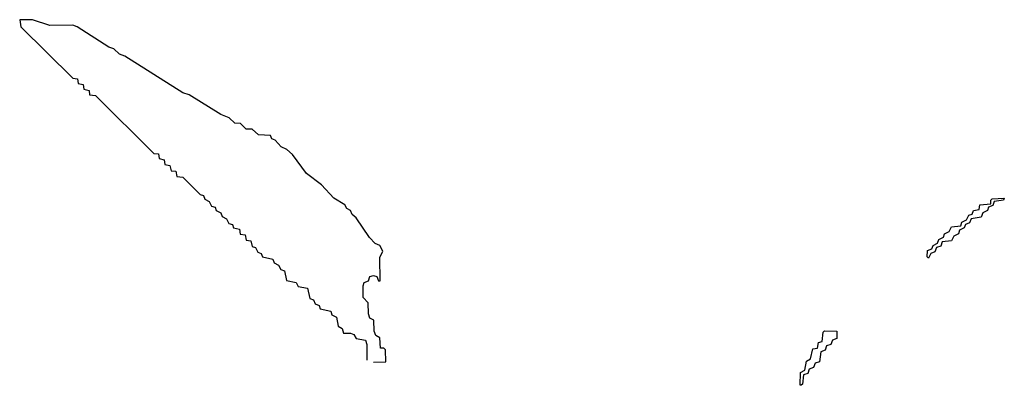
# Model space of a CAD drawing. Header units: inches. Extents: x 2604706 to 2755870, y 449242 to 584050.
# Tile 43 of 59: x 2745526 to 2748933, y 543746 to 545010. Entities that reach past the tile are written whole.
import ezdxf

# ---------------------------------------------------------------- set-up
doc = ezdxf.new("R2010")
doc.units = ezdxf.units.IN
doc.header["$MEASUREMENT"] = 0
doc.layers.add('C7544', color=7, linetype='Continuous')

msp = doc.modelspace()

# ---------------------------------------------------------------- linework, layer by layer
at = {"layer": 'C7544', "color": 6}
msp.add_lwpolyline([(2746750, 543826), (2746792.7, 543827.3), (2746791.6, 543868.4), (2746786, 543874), (2746774, 543874), (2746772, 543910), (2746758, 543918), (2746752.7, 543932.7), (2746751.1, 543971.1), (2746738, 543978), (2746732.7, 543992.7), (2746731.6, 544031.6), (2746714, 544050), (2746714, 544090), (2746718, 544102), (2746732.7, 544107.3), (2746738, 544122), (2746750, 544126), (2746762, 544122), (2746767.3, 544107.3), (2746772.7, 544107.3), (2746771.6, 544188.4), (2746782, 544210), (2746772, 544230), (2746756, 544236), (2746736.8, 544256.8), (2746690, 544324.7), (2746676.8, 544336.8), (2746670, 544350.7), (2746657.3, 544357.3), (2746650.7, 544370), (2746612.8, 544392.8), (2746570, 544438.8), (2746518.8, 544478.8), (2746470, 544544.7), (2746450, 544562), (2746431.1, 544571.1), (2746410, 544594), (2746398, 544598), (2746394, 544610), (2746352.7, 544612.7), (2746330, 544632), (2746310, 544632), (2746290, 544651.3), (2746270, 544652), (2746250.9, 544670.9), (2746222, 544682), (2746112, 544750), (2746090, 544758), (2745890, 544884.7), (2745870.8, 544890.8), (2745851.3, 544910), (2745834.8, 544914.8), (2745725.4, 544985.4), (2745710, 544992), (2745630, 544990.8), (2745570.4, 545010.3), (2745526, 545010), (2745530, 544986), (2745710, 544808), (2745726, 544806), (2745728, 544790), (2745746, 544786), (2745748, 544770), (2745766, 544766), (2745768, 544750), (2745788, 544748), (2745990, 544548), (2746006, 544546), (2746008, 544530), (2746026, 544526), (2746028, 544510), (2746046, 544506), (2746050, 544488), (2746066, 544486), (2746070, 544468), (2746090, 544466), (2746150, 544406), (2746162, 544402), (2746166, 544390), (2746182, 544382), (2746190, 544366), (2746202, 544362), (2746206, 544350), (2746222, 544342), (2746226, 544330), (2746242, 544322), (2746250, 544306), (2746262, 544302), (2746266, 544290), (2746286, 544286), (2746288.9, 544268.9), (2746306, 544266), (2746310, 544248), (2746326, 544246), (2746330, 544226), (2746342, 544222), (2746350, 544206), (2746362, 544202), (2746366, 544190), (2746402, 544182), (2746406, 544170), (2746422, 544162), (2746430, 544146), (2746442, 544142), (2746448.9, 544108.9), (2746482, 544102), (2746490, 544088), (2746522, 544082), (2746530, 544046), (2746542, 544042), (2746548, 544028), (2746562, 544022), (2746566, 544010), (2746602, 544002), (2746606, 543990), (2746622, 543982), (2746628, 543950), (2746642, 543942), (2746646, 543926), (2746670, 543926), (2746682, 543922), (2746690, 543908), (2746722, 543902), (2746727.3, 543887.3), (2746727, 543833)], dxfattribs=at)
for points in [[(2748670, 544186), (2748666, 544190), (2748667.3, 544212.7), (2748682, 544218), (2748686, 544230), (2748702, 544238), (2748706, 544250), (2748722, 544258), (2748726, 544270), (2748742, 544278), (2748750, 544294), (2748782, 544298), (2748786, 544310), (2748802, 544318), (2748810, 544334), (2748822, 544338), (2748826, 544350), (2748846, 544354), (2748848, 544370), (2748886, 544374), (2748886, 544386), (2748891.1, 544391.1), (2748932.7, 544392.7), (2748930, 544386), (2748898, 544382), (2748892.7, 544367.3), (2748878, 544362), (2748874, 544350), (2748858, 544342), (2748852.7, 544327.3), (2748818, 544322), (2748812.7, 544307.3), (2748798, 544302), (2748794, 544290), (2748778, 544282), (2748774, 544270), (2748758, 544262), (2748750, 544246), (2748718, 544242), (2748712.7, 544227.3), (2748698, 544222), (2748692.7, 544207.3), (2748678, 544202)], [(2748226, 543746), (2748228, 543790), (2748242, 543798), (2748248, 543830), (2748262, 543838), (2748270, 543872), (2748286, 543874), (2748290, 543894), (2748302, 543898), (2748306, 543930), (2748310, 543934), (2748352.7, 543932.7), (2748352.7, 543907.3), (2748338, 543902), (2748332.7, 543887.3), (2748318, 543882), (2748312.7, 543867.3), (2748298, 543862), (2748292.7, 543827.3), (2748278, 543822), (2748272.7, 543807.3), (2748258, 543802), (2748252.7, 543787.3), (2748238, 543782), (2748234, 543750), (2748230, 543746)]]:
    msp.add_lwpolyline(points, close=True, dxfattribs=at)

doc.saveas('drawing.dxf')
